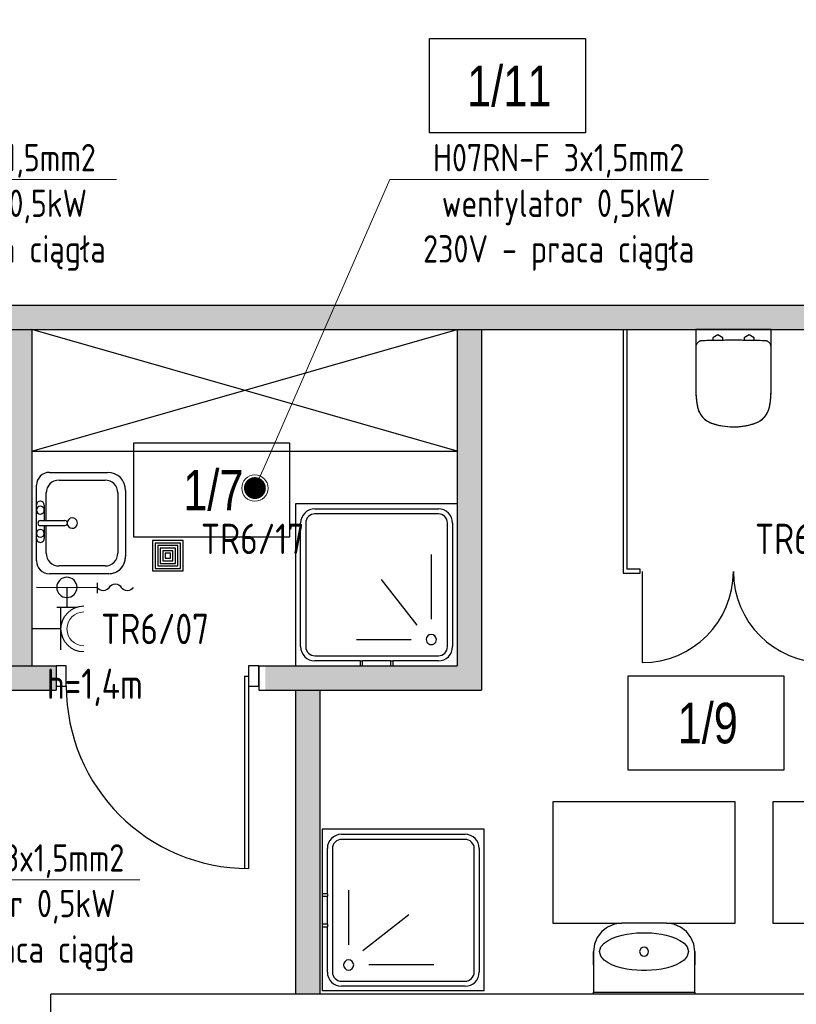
# Model space of a CAD drawing. Header units: millimetres. Extents: x -2994 to 13921, y -9859 to 2415.
# Tile 35 of 47: x 9246 to 9630, y -1198 to -712. Entities that reach past the tile are written whole.
import ezdxf
from ezdxf import colors
from ezdxf.entities.mleader import LeaderData, LeaderLine
from ezdxf.enums import TextEntityAlignment as Align
from ezdxf.lldxf.tags import DXFTag
from ezdxf.math import Vec2, Vec3

# ---------------------------------------------------------------- set-up
doc = ezdxf.new("R2010")
doc.units = ezdxf.units.MM
doc.layers.add('_HVAC', color=1, linetype='Continuous')
doc.layers.add('A-DOOR', color=7, linetype='Continuous', lineweight=9, true_color=0x5e5e5e)
doc.layers.add('P-SANR-FIXT', color=7, linetype='Continuous', lineweight=9, true_color=0x5e5e5e)
for name, color, linetype, true_color in [('A_bloki', 7, 'Continuous', 0x5e5e5e), ('A_kreskowanie', 7, 'Continuous', 0x5e5e5e), ('A_opis_pom', 7, 'Continuous', 0x5e5e5e), ('A_podciąg', 7, '300118_49_XR_0034$0$300118_49_XR_0033$0$( Dashed )', 0x5e5e5e), ('A_sc_istn', 253, 'Continuous', 0x828282), ('A_sc_proj', 7, 'Continuous', 0x5e5e5e), ('A_stolarka', 7, 'Continuous', 0x5e5e5e)]:
    doc.layers.add(name, color=color, linetype=linetype, true_color=true_color)
for name, color, linetype, lineweight in [('IE_OPISY_ogólne', 7, 'Continuous', 30), ('IE_SIŁA_gniazda 230V', 1, 'Continuous', 30), ('IE_SIŁA_numery_obwodów', 7, 'Continuous', 20), ('IE_SIŁA_Wypusty', 230, 'Continuous', 35)]:
    doc.layers.add(name, color=color, linetype=linetype, lineweight=lineweight)
doc.styles.add('el', font='isocpeur.ttf', dxfattribs={"width": 0.8})
doc.styles.add('Strzałki', font='ic-isocp.shx', dxfattribs={"width": 0.8})
tags = doc.linetypes.add('300118_49_XR_0034$0$300118_49_XR_0033$0$( Dashed )', pattern=[0.75, 0.5, -0.25]).pattern_tags.tags
tags[6:7] = [DXFTag(74, 4), DXFTag(75, 0), DXFTag(340, '0'), DXFTag(46, 1.0), DXFTag(50, 0.0), DXFTag(44, 0.0), DXFTag(45, 0.0)]
tags[4:5] = [DXFTag(74, 4), DXFTag(75, 0), DXFTag(340, '0'), DXFTag(46, 1.0), DXFTag(50, 0.0), DXFTag(44, 0.0), DXFTag(45, 0.0)]

# ---------------------------------------------------------------- blocks, each defined once
blk = doc.blocks.new('jndf')
at = {"layer": 'A_stolarka', "ltscale": 2}
for p, q in [((6685.7, -1555593.7), (6685.7, -1556543.7)), ((6685.7, -1555593.7), (6705.7, -1555593.7)), ((6705.7, -1555593.7), (6705.7, -1556543.7))]:
    blk.add_line(p, q, dxfattribs=at)
for points in [[(5755.7, -1555643.7), (5805.7, -1555643.7), (5805.7, -1555543.7), (5755.7, -1555543.7)], [(6705.7, -1555643.7), (6755.7, -1555643.7), (6755.7, -1555543.7), (6705.7, -1555543.7)]]:
    blk.add_lwpolyline(points, close=True, dxfattribs=at)
blk.add_arc((6705.7, -1555643.7), 900, 180, 270, dxfattribs=at)
blk = doc.blocks.new('Brodzik - 80x80-V10-1 PIĘTRO')
at = {"layer": 'A_bloki'}
for p, q in [((-39.82, -40), (-39.82, 40)), ((40, 40), (-39.82, 40)), ((-8.1, 40), (-8.1, 37.5)), ((-6.9, 37.5), (-6.9, 40)), ((6.9, 40), (6.9, 37.5)), ((8.1, 37.5), (8.1, 40)), ((40, -40), (40, 40)), ((-30.5, 37.5), (-8.08, 37.5)), ((30.5, 35), (-30.5, 35)), ((-8.1, 37.5), (-8.08, 37.5)), ((-6.9, 37.5), (-8.1, 37.5)), ((-6.92, 37.5), (-6.9, 37.5)), ((-6.92, 37.5), (6.92, 37.5)), ((6.9, 37.5), (6.92, 37.5)), ((8.1, 37.5), (6.9, 37.5)), ((8.08, 37.5), (8.1, 37.5)), ((8.08, 37.5), (30.5, 37.5)), ((-37.5, -30.5), (-37.5, 30.5)), ((-35, 30.5), (-35, -30.5)), ((35, -30.5), (35, 30.5)), ((37.5, 30.5), (37.5, -30.5)), ((10, 27), (-17, 27)), ((-2.3, -2.7), (-19.93, 19.93)), ((-27, -15), (-27, 17)), ((-30.5, -35), (30.5, -35)), ((30.5, -37.5), (-30.5, -37.5)), ((-39.82, -40), (40, -40))]:
    blk.add_line(p, q, dxfattribs=at)
for centre, radius, start, end in [((-30.5, 30.5), 7, 90, 180), ((-30.5, 30.5), 4.5, 90, 180), ((30.5, 30.5), 7, 0, 90), ((30.5, 30.5), 4.5, 360, 90), ((-27, 27), 2.5, 360, 180), ((-27, 27), 2.5, 180, 360), ((-30.5, -30.5), 7, 180, 270), ((-30.5, -30.5), 4.5, 180, 270), ((30.5, -30.5), 7, 270, 0), ((30.5, -30.5), 4.5, 270, 0)]:
    blk.add_arc(centre, radius, start, end, dxfattribs=at)
blk = doc.blocks.new('zlew_ 1 komora_ gospodarczy_ 01 - 500 x 440mm-1748953-1 PIĘTRO')
at = {"layer": 'A_bloki'}
for p, q in [((-14.54, 25.99), (18.13, 25.99)), ((-14.54, 25.99), (18.13, 25.99)), ((-13.27, 22.18), (16.41, 22.18)), ((-23.43, -11.66), (-23.43, 17.1)), ((-23.43, -11.66), (-23.43, 17.1)), ((-19.62, -6.9), (-19.62, 15.83)), ((22.76, 15.83), (22.76, -6.9)), ((26.57, 17.55), (26.57, -11.66)), ((26.57, 17.55), (26.57, -11.66)), ((0.3, -16.07), (0.3, -4.04)), ((2.84, -16.07), (2.84, -4.04)), ((0.3, -13.25), (-13.27, -13.25)), ((-7.32, -14.2), (0.3, -14.2)), ((16.41, -13.25), (2.84, -13.25)), ((2.84, -14.2), (9.19, -14.2)), ((20.22, -18.01), (-17.08, -18.01)), ((20.22, -18.01), (-17.08, -18.01)), ((9.19, -18.01), (-7.32, -18.01))]:
    blk.add_line(p, q, dxfattribs=at)
for centre, radius, start, end in [((-14.54, 17.1), 8.89, 90, 180), ((-14.54, 17.1), 8.89, 90, 180), ((18.13, 17.55), 8.44, 0, 90), ((18.13, 17.55), 8.44, 360, 90), ((-13.27, 15.83), 6.35, 90, 180), ((16.41, 15.83), 6.35, 360, 90), ((1.57, -0.32), 2.54, 360, 180), ((1.57, -0.32), 2.54, 180, 0), ((1.57, -4.04), 1.27, 360, 180), ((-13.27, -6.9), 6.35, 180, 270), ((16.41, -6.9), 6.35, 270, 0), ((-17.08, -11.66), 6.35, 180, 270), ((-17.08, -11.66), 6.35, 180, 270), ((-7.32, -16.11), 1.91, 90, 270), ((-4.78, -16.11), 1.9, 360, 180), ((6.65, -16.11), 1.9, 0, 180), ((9.19, -16.11), 1.9, 270, 90), ((20.22, -11.66), 6.35, 270, 0), ((20.22, -11.66), 6.35, 270, 0), ((-4.78, -16.11), 1.9, 180, 0), ((1.57, -16.07), 1.27, 180, 0), ((6.65, -16.11), 1.9, 180, 0)]:
    blk.add_arc(centre, radius, start, end, dxfattribs=at)
blk = doc.blocks.new('kran ze złączką 2d - kran ze złączką 2d-1891425-1 PIĘTRO')
at = {"layer": 'A_bloki'}
for p, q in [((0, 2.18), (0, -2.82)), ((29.99, 0.01), (0, 0)), ((14.99, 0), (15, -10)), ((10, -10), (20, -10))]:
    blk.add_line(p, q, dxfattribs=at)
blk.add_circle((14.99, 0), 5, dxfattribs=at)
for centre, start, end in [((-8.87, -1.79), 31.095, 148.905), ((-2.93, 1.79), 211.095, 328.905), ((-14.81, 1.79), 211.095, 328.905)]:
    blk.add_arc(centre, 3.47, start, end, dxfattribs=at)
blk = doc.blocks.new('Wpust podłogowy - DN 100-1891426-1 PIĘTRO')
at = {"layer": 'A_bloki'}
for p, q in [((7.5, 7.5), (-7.5, 7.5)), ((-7.5, 7.5), (-7.5, -7.5)), ((7.5, 7.5), (-7.5, 7.5)), ((-7.5, 7.5), (-7.5, -7.5)), ((6.25, 6.25), (-6.25, 6.25)), ((-6.25, 6.25), (-6.25, -6.25)), ((5, 5), (-5, 5)), ((-5, 5), (-5, -5)), ((5, -5), (5, 5)), ((6.25, -6.25), (6.25, 6.25)), ((7.5, -7.5), (7.5, 7.5)), ((7.5, -7.5), (7.5, 7.5)), ((3.75, 3.75), (-3.75, 3.75)), ((-3.75, 3.75), (-3.75, -3.75)), ((2.5, 2.5), (-2.5, 2.5)), ((-2.5, 2.5), (-2.5, -2.5)), ((1.25, 1.25), (-1.25, 1.25)), ((-1.25, 1.25), (-1.25, -1.25)), ((1.25, -1.25), (1.25, 1.25)), ((2.5, -2.5), (2.5, 2.5)), ((3.75, -3.75), (3.75, 3.75)), ((-3.75, -3.75), (3.75, -3.75)), ((-2.5, -2.5), (2.5, -2.5)), ((-1.25, -1.25), (1.25, -1.25)), ((-7.5, -7.5), (7.5, -7.5)), ((-7.5, -7.5), (7.5, -7.5)), ((-6.25, -6.25), (6.25, -6.25)), ((-5, -5), (5, -5))]:
    blk.add_line(p, q, dxfattribs=at)
blk = doc.blocks.new('Umywalka toaletowa - 35x50 cm-976482-1 PIĘTRO')
at = {"layer": 'A_bloki'}
for p, q in [((11, 35), (-11, 35)), ((-25, 21), (-25, 1)), ((25, 1), (25, 21)), ((-25, 1), (25, 1))]:
    blk.add_line(p, q, dxfattribs=at)
at = {"layer": 'A_bloki', "flags": 128}
for points in [[(-11, 35), (-14.62, 34.52), (-18, 33.12), (-20.9, 30.9), (-23.12, 28), (-24.52, 24.62), (-25, 21)], [(25, 21), (24.52, 24.62), (23.12, 28), (20.9, 30.9), (18, 33.12), (14.62, 34.52), (11, 35)], [(-22, 21), (-21.32, 23.31), (-19.71, 25.14), (-17.72, 26.53), (-15.53, 27.61), (-13.24, 28.45), (-10.9, 29.11), (-8.5, 29.61), (-6.09, 29.97), (-3.66, 30.2), (-1.22, 30.32), (1.22, 30.32), (3.66, 30.2), (6.09, 29.97), (8.51, 29.61), (10.9, 29.11), (13.24, 28.45), (15.53, 27.61), (17.71, 26.54), (19.72, 25.14), (21.31, 23.31), (22, 21)], [(-25, 14.55), (-25, 15.39), (-25, 17.3), (-25, 19.17), (-25, 21)], [(22, 21), (21.31, 18.69), (19.72, 16.86), (17.71, 15.46), (15.53, 14.39), (13.24, 13.55), (10.9, 12.89), (8.51, 12.39), (6.09, 12.03), (3.66, 11.8), (1.22, 11.68), (-1.22, 11.68), (-3.66, 11.8), (-6.09, 12.03), (-8.5, 12.39), (-10.9, 12.89), (-13.24, 13.55), (-15.53, 14.39), (-17.72, 15.47), (-19.71, 16.86), (-21.32, 18.69), (-22, 21)], [(25, 21), (25, 19.17), (25, 17.3), (25, 15.39), (25, 14.55)], [(-25, 0), (-25, 0.72), (-25, 0.88)], [(25, 0.86), (25, 0.72), (25, 0)]]:
    blk.add_lwpolyline(points, dxfattribs=at)
at = {"layer": 'A_bloki'}
for start, end in [(0, 180), (180, 0)]:
    blk.add_arc((0, 21), 2.19, start, end, dxfattribs=at)
for points in [[(-25, 0), (-25, 0.22), (-25, 0.59), (-25, 0.93), (-25, 1), (-25, 1)], [(25, 1), (25, 1), (25, 0.93), (25, 0.59), (25, 0.22), (25, 0)]]:
    blk.add_open_spline(points, degree=3, dxfattribs=at)
at = {"layer": 'A_podciąg'}
for p, q in [((-45, 95), (-45, 35)), ((45, 95), (-45, 95)), ((45, 35), (45, 95)), ((-45, 35), (-11, 35)), ((11, 35), (45, 35))]:
    blk.add_line(p, q, dxfattribs=at)
blk = doc.blocks.new('BS_WC WISZĄCE 2 - PlumbingFixture_GroheLimited_EuroCeramicFloorstandingWC_39329000_METRIC - 39329000-V9-1 PIĘTRO')
at = {"layer": 'A_bloki'}
for p, q in [((-18.54, 30.72), (-18.54, 8.6)), ((18.54, 8.6), (18.54, 30.72)), ((-18.54, 8.6), (-18.54, 0)), ((-10.24, 5.43), (-10.24, 4.1)), ((-5.26, 4.1), (-5.26, 5.36)), ((5.26, 5.36), (5.26, 4.1)), ((10.24, 4.1), (10.24, 5.43)), ((18.54, 0), (18.54, 8.6)), ((-18.54, 0), (18.54, 0)), ((-10.24, 4.1), (-7.75, 2.67)), ((-7.75, 2.67), (-5.26, 4.1)), ((5.26, 4.1), (7.75, 2.67)), ((7.75, 2.67), (10.24, 4.1))]:
    blk.add_line(p, q, dxfattribs=at)
at = {"layer": 'A_bloki', "flags": 128}
for points in [[(-10.72, 46.24), (-11.12, 46.09), (-11.52, 45.93), (-11.91, 45.75), (-12.29, 45.55), (-12.67, 45.34), (-13.03, 45.12), (-13.39, 44.88), (-13.74, 44.62), (-14.07, 44.36), (-14.4, 44.07), (-14.71, 43.78), (-15.01, 43.48), (-15.3, 43.16), (-15.58, 42.83), (-15.84, 42.49), (-16.09, 42.14), (-16.33, 41.78), (-16.55, 41.41), (-16.75, 41.03), (-16.94, 40.65), (-17.12, 40.26), (-17.28, 39.86), (-17.42, 39.45), (-17.55, 39.04), (-17.66, 38.63), (-17.71, 38.38)], [(-5.51, 47.56), (-6.16, 47.45), (-7.45, 47.18), (-8.73, 46.86), (-9.99, 46.48), (-10.72, 46.24)], [(-0.07, 48.03), (-0.93, 48.02), (-2.25, 47.96), (-3.56, 47.84), (-4.86, 47.67), (-5.36, 47.59)], [(10.72, 46.24), (9.47, 46.64), (8.2, 47), (6.92, 47.3), (5.63, 47.55), (4.32, 47.75), (3.02, 47.89), (1.7, 47.99), (0.39, 48.03), (0.06, 48.03)], [(17.71, 38.38), (17.61, 38.8), (17.5, 39.21), (17.36, 39.62), (17.21, 40.03), (17.05, 40.42), (16.87, 40.81), (16.67, 41.19), (16.46, 41.57), (16.23, 41.93), (15.99, 42.29), (15.74, 42.63), (15.47, 42.97), (15.19, 43.29), (14.89, 43.6), (14.58, 43.91), (14.27, 44.19), (13.94, 44.47), (13.59, 44.73), (13.24, 44.98), (12.88, 45.21), (12.51, 45.43), (12.14, 45.63), (11.75, 45.82), (11.36, 46), (10.96, 46.15), (10.72, 46.24)], [(-18.34, 34.48), (-18.38, 34.14), (-18.49, 32.72), (-18.54, 31.29), (-18.54, 30.72)], [(-17.71, 38.38), (-17.99, 36.98), (-18.21, 35.57), (-18.31, 34.71)], [(18.32, 34.67), (18.29, 35.01), (18.09, 36.42), (17.83, 37.83), (17.71, 38.38)], [(18.54, 30.72), (18.52, 32.15), (18.43, 33.58), (18.34, 34.44)]]:
    blk.add_lwpolyline(points, dxfattribs=at)
at = {"layer": 'A_bloki'}
for centre, radius, start, end in [((-7.22, 36.08), 10.74, 109.0058, 167.6399), ((0, 15.11), 32.92, 70.9942, 109.0058), ((7.22, 36.08), 10.74, 12.3601, 70.9942), ((17.25, 30.72), 35.79, 167.6399, 180), ((-17.25, 30.72), 35.79, 360, 12.3601), ((-15.44, 8.6), 3.1, 180, 214.986), ((15.44, 8.6), 3.1, 325.014, 360)]:
    blk.add_arc(centre, radius, start, end, dxfattribs=at)
for points, knots in [([(-17.98, 6.82), (-17.87, 6.66), (-17.62, 6.36), (-17.24, 6.08), (-16.96, 5.92), (-16.79, 5.84), (-16.66, 5.79), (-16.53, 5.74), (-16.4, 5.69), (-16.27, 5.66), (-16.13, 5.63), (-15.99, 5.6), (-15.8, 5.58), (-15.66, 5.56), (-15.56, 5.56)], [-1, -1, -1, -1, -0.8, -0.6, -0.5, -0.45, -0.4, -0.35, -0.3, -0.25, -0.2, -0.15, -0.1, 0, 0, 0, 0]), ([(15.56, 5.56), (15.7, 5.57), (15.89, 5.58), (16.1, 5.62), (16.23, 5.65), (16.4, 5.69), (16.57, 5.75), (16.7, 5.8), (16.89, 5.88), (17.2, 6.05), (17.62, 6.36), (17.87, 6.66), (17.98, 6.82)], [-1, -1, -1, -1, -0.85, -0.8125, -0.775, -0.7, -0.625, -0.5875, -0.55, -0.4, -0.2, 0, 0, 0, 0])]:
    blk.add_open_spline(points, degree=3, knots=knots, dxfattribs=at)
blk.add_open_spline([(-15.56, 5.56), (-14.52, 5.52), (-12.45, 5.46), (-9.34, 5.4), (-6.23, 5.35), (-3.12, 5.33), (0, 5.33), (3.11, 5.33), (6.23, 5.35), (9.34, 5.4), (12.45, 5.46), (14.52, 5.52), (15.56, 5.56)], degree=3, dxfattribs=at)
blk = doc.blocks.new('Drzwi-dwuskrzydłowe-panelowe - D 80x200 OŚCIEŻNICA-1 DRZWI-5-976485-1 PIĘTRO')
at = {"layer": 'A_bloki'}
for p, q in [((-45, 0), (-45, -45)), ((45, 0), (45, -45))]:
    blk.add_line(p, q, dxfattribs=at)
for centre, start, end in [((-45, 0), 270, 0), ((45, 0), 180, 270)]:
    blk.add_arc(centre, 45, start, end, dxfattribs=at)
blk = doc.blocks.new('A$C00EF74C4')
at = {"layer": '_HVAC', "color": 7, "lineweight": 9, "ltscale": 2}
blk.add_circle((-5834.6, -382.5), 65, dxfattribs=at)
blk = doc.blocks.new('E_ gniazdo_1x230V_IP44')
at = {"layer": 'IE_SIŁA_gniazda 230V'}
for p, q in [((14.37, 10.33), (14.37, -10.33)), ((14.37, 10.33), (14.37, -10.33)), ((14.37, 0), (0, 0)), ((14.37, 0), (0, 0))]:
    blk.add_line(p, q, dxfattribs=at)
blk.add_arc((25.72, 0), 11.35, 90, 270, dxfattribs=at)
blk.add_arc((25.72, 0), 11.35, 90, 270, dxfattribs=at)
at = {"layer": 'IE_SIŁA_gniazda 230V', "lineweight": 18}
blk.add_arc((25.72, 0), 8.36, 90, 270, dxfattribs=at)
at = {"layer": 'IE_SIŁA_numery_obwodów', "style": 'el', "width": 0.8}
blk.add_attdef('OBWÓD', text='', height=15, dxfattribs=at).set_placement((35, 0), align=Align.MIDDLE_LEFT)
blk = doc.blocks.new('_DOT')
at = {"color": 0, "linetype": 'ByBlock', "lineweight": -2}
blk.add_line((-0.5, 0), (-1, 0), dxfattribs=at)
at = {"color": 0, "linetype": 'ByBlock', "const_width": 0.5}
blk.add_lwpolyline([(-0.25, 0, 1), (0.25, 0, 1)], format="xyb", close=True, dxfattribs=at)

msp = doc.modelspace()

# ---------------------------------------------------------------- hatches: boundary and pattern name
at = {"layer": 'A_kreskowanie', "ltscale": 2}
h = msp.add_hatch(color=256, dxfattribs=at)
h.dxf.hatch_style = 1
h.paths.add_polyline_path([(8979.623, -865.1), (8967.623, -865.1), (8967.623, -1001.1), (8979.623, -1001.1)])
h.paths.add_polyline_path([(9123.82, -1033.1), (9123.82, -1031.1), (8979.623, -1031.1), (8979.623, -1043.1), (9123.82, -1043.1)])
h.paths.add_polyline_path([(9111.82, -1043.1), (9099.82, -1043.1), (9099.82, -1053.1), (9111.82, -1053.1)])
h.paths.add_polyline_path([(9264.499, -1031.1), (9223.82, -1031.1), (9223.82, -1043.1), (9264.499, -1043.1)])
h.paths.add_polyline_path([(9252.499, -865.1), (9240.499, -865.1), (9240.499, -873.1), (9240.499, -930.1), (9240.499, -1031.1), (9252.499, -1031.1)])
h.paths.add_polyline_path([(9474.536, -865.1), (9462.536, -865.1), (9462.536, -1031.1), (9382.711, -1031.1), (9367.82, -1031.1), (9367.82, -1043.1), (9474.536, -1043.1)])
h.paths.add_polyline_path([(9394.711, -1043.1), (9382.711, -1043.1), (9382.711, -1193.1), (9394.711, -1193.1)])
h.paths.add_polyline_path([(9111.82, -1153.546), (9099.82, -1153.546), (9099.82, -1193.1), (9111.82, -1193.1)])
h.paths.add_polyline_path([(8979.623, -1013.1), (8967.623, -1013.1), (8967.623, -1193.1), (8979.623, -1193.1)])
h.paths.add_polyline_path([(8841.258, -1193.1), (8759.854, -1193.1), (8759.854, -1203.1), (8764.854, -1203.1), (8764.854, -1213.1, 0.0278424), (8765.412, -1223.1), (8841.258, -1223.1)])
h.paths.add_polyline_path([(8764.854, -1213.1), (8759.854, -1213.1), (8759.854, -1223.1), (8765.412, -1223.1, -0.0278424)], flags=17)
h.paths.add_polyline_path([(8764.854, -1203.1), (8759.854, -1203.1), (8759.854, -1213.1), (8764.854, -1213.1)], flags=17)
h.paths.add_polyline_path([(8747.82, -1505.1), (8707.82, -1505.1), (8707.82, -1605.1), (8747.82, -1605.1)])
h.paths.add_polyline_path([(8758.413, -1605.1), (8747.82, -1605.1), (8747.82, -1617.1), (8758.413, -1617.1)])
h.paths.add_polyline_path([(8767.32, -1605.1), (8758.413, -1605.1), (8758.413, -1617.1), (8767.32, -1617.1)])
h.paths.add_polyline_path([(9056.82, -1605.1), (8907.32, -1605.1), (8907.32, -1617.1), (9056.82, -1617.1)])
h.paths.add_polyline_path([(9068.82, -1595.1), (9056.82, -1595.1), (9056.82, -1803.1), (9068.82, -1803.1)])
h.paths.add_polyline_path([(9370.82, -1363.1), (9358.82, -1363.1), (9068.82, -1363.1), (9068.82, -1375.1), (9358.82, -1375.1), (9358.82, -1803.1), (9370.82, -1803.1)])
h.paths.add_polyline_path([(10247.82, -853.1), (9367.82, -853.1), (9367.82, -865.1), (10247.82, -865.1)])
h.paths.add_polyline_path([(9846.351, -865.1), (9834.351, -865.1), (9834.351, -1193.1), (9846.351, -1193.1)])
h.paths.add_polyline_path([(10057.82, -865.1), (10045.82, -865.1), (10045.82, -1193.1), (10057.82, -1193.1)])
h.paths.add_polyline_path([(8538.82, -633.1), (8526.82, -633.1), (8526.82, -1053.1), (8538.82, -1053.1)])
h = msp.add_hatch(color=256, dxfattribs=at)
h.dxf.hatch_style = 1
h.paths.add_polyline_path([(9163.82, -853.1), (8747.82, -853.1), (8747.82, -865.1), (9056.82, -865.1), (9163.82, -865.1)])
h.paths.add_polyline_path([(9175.82, -853.1), (9163.82, -853.1), (9163.82, -865.1), (9175.82, -865.1)])
h.paths.add_polyline_path([(9355.82, -853.1), (9175.82, -853.1), (9175.82, -865.1), (9218.82, -865.1), (9240.499, -865.1), (9355.82, -865.1)])
h.paths.add_polyline_path([(9367.82, -853.1), (9355.82, -853.1), (9355.82, -865.1), (9367.82, -865.1)])
h.paths.add_polyline_path([(8979.623, -1001.1), (8967.623, -1001.1), (8967.623, -1013.1), (8979.623, -1013.1)])

# ---------------------------------------------------------------- linework, layer by layer
at = {"layer": 'A_bloki', "linetype": 'Continuous'}
for p, q in [((9252.499, -925.1), (9462.536, -865.1)), ((9462.536, -925.1), (9252.499, -865.1))]:
    msp.add_line(p, q, dxfattribs=at)
msp.add_lwpolyline([(9252.499, -925.1), (9462.536, -925.1)], dxfattribs=at)
at = {"layer": 'A_opis_pom', "ltscale": 2}
for points in [[(9448.908, -721.554), (9525.8, -721.554), (9525.8, -768.096), (9448.908, -768.096)], [(9302.805, -920.971), (9379.698, -920.971), (9379.698, -967.513), (9302.805, -967.513)], [(9546.901, -1035.946), (9623.793, -1035.946), (9623.793, -1082.488), (9546.901, -1082.488)]]:
    msp.add_lwpolyline(points, close=True, dxfattribs=at)
at = {"layer": 'A_sc_istn'}
msp.add_lwpolyline([(9719.898, -1193.1), (9261.82, -1193.1)], dxfattribs=at)
at = {"layer": 'A_sc_proj', "ltscale": 2}
for p, q in [((9252.499, -865.1), (9252.499, -1031.1)), ((9462.536, -865.1), (9462.536, -1031.1)), ((9474.536, -865.1), (9474.536, -1043.1)), ((9474.536, -865.1), (9474.536, -1043.1)), ((9223.82, -1031.1), (9264.499, -1031.1)), ((9364.499, -1031.1), (9462.536, -1031.1)), ((9223.82, -1043.1), (9264.499, -1043.1)), ((9364.499, -1043.1), (9474.536, -1043.1)), ((9382.711, -1043.1), (9382.711, -1193.1)), ((9394.711, -1043.1), (9394.711, -1193.1)), ((9394.711, -1043.1), (9394.711, -1193.1))]:
    msp.add_line(p, q, dxfattribs=at)
at = {"layer": 'A_sc_proj', "ltscale": 16}
for p, q in [((9264.499, -1031.1), (9264.499, -1043.1)), ((9364.499, -1031.1), (9364.499, -1043.1)), ((9261.82, -1223.1), (9261.82, -1193.1))]:
    msp.add_line(p, q, dxfattribs=at)
at = {"layer": 'A_sc_proj', "ltscale": 2}
for points in [[(8747.82, -853.1), (10247.82, -853.1)], [(8747.82, -865.1), (10247.82, -865.1)]]:
    msp.add_lwpolyline(points, dxfattribs=at)
at = {"layer": 'A_sc_proj'}
msp.add_lwpolyline([(9544.398, -865.1), (9544.398, -985.283), (9552.86, -985.283), (9552.86, -983.283), (9546.398, -983.283), (9546.398, -865.1)], dxfattribs=at)

# ---------------------------------------------------------------- block references
at = {"layer": 'A-DOOR'}
msp.add_blockref('Drzwi-dwuskrzydłowe-panelowe - D 80x200 OŚCIEŻNICA-1 DRZWI-5-976485-1 PIĘTRO', (9598.86, -984.444), dxfattribs=at)
at = {"layer": 'A_bloki'}
for name, p, rotation in [('BS_WC WISZĄCE 2 - PlumbingFixture_GroheLimited_EuroCeramicFloorstandingWC_39329000_METRIC - 39329000-V9-1 PIĘTRO', (9598.898, -865.1), 180), ('Brodzik - 80x80-V10-1 PIĘTRO', (9435.891, -1151.702), 90)]:
    msp.add_blockref(name, p, dxfattribs=dict(at, rotation=rotation))
at = {"layer": 'A_bloki', "linetype": 'Continuous'}
for name, p, rotation in [('zlew_ 1 komora_ gospodarczy_ 01 - 500 x 440mm-1748953-1 PIĘTRO', (9272.812, -959.033), 270.0000000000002), ('Brodzik - 80x80-V10-1 PIĘTRO', (9422.711, -991.1), 180), ('Wpust podłogowy - DN 100-1891426-1 PIĘTRO', (9319.645, -976.762), 89.99999999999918)]:
    msp.add_blockref(name, p, dxfattribs=dict(at, rotation=rotation))
at = {"layer": 'A_bloki', "linetype": 'Continuous', "xscale": -1}
msp.add_blockref('kran ze złączką 2d - kran ze złączką 2d-1891425-1 PIĘTRO', (9284.797, -992.332), dxfattribs=at)
at = {"layer": 'A_stolarka', "xscale": 0.1, "yscale": 0.1, "zscale": 0.1}
msp.add_blockref('jndf', (8688.925, 154523.275), dxfattribs=at)
at = {"layer": 'IE_SIŁA_gniazda 230V'}
ref = msp.add_blockref('E_ gniazdo_1x230V_IP44', (9252.499, -1012.858), dxfattribs=dict(at, xscale=-1, rotation=180))
ref.add_attrib('OBWÓD', 'TR6/07', dxfattribs={"layer": 'IE_SIŁA_numery_obwodów', "height": 15, "style": 'el', "width": 0.8}).set_placement((9286.692, -1012.858), align=Align.MIDDLE_LEFT)
at = {"layer": 'P-SANR-FIXT'}
for p in [(9554.774, -1193.1), (9663.274, -1193.1)]:
    msp.add_blockref('Umywalka toaletowa - 35x50 cm-976482-1 PIĘTRO', p, dxfattribs=at)

# ---------------------------------------------------------------- texts
at = {"layer": 'IE_OPISY_ogólne', "lineweight": 25, "style": 'el', "width": 0.8}
msp.add_text('h=1,4m', height=15, dxfattribs=at).set_placement((9259.873, -1047.432, 0))
at = {"layer": 'IE_SIŁA_numery_obwodów', "color": 7, "lineweight": 25, "style": 'el', "width": 0.8}
msp.add_text('TR6/18', height=15, dxfattribs=at).set_placement((9635.371, -968.396, 0), align=Align.MIDDLE)

# ---------------------------------------------------------------- leaders
at = {"layer": 'IE_SIŁA_Wypusty'}
ml = msp.add_multileader_mtext('Standard', dxfattribs=at)
ml.set_content('H07RN-F 3x1,5mm2\\Pwentylator 0,5kW 230V - praca ciągła', color=256, style='el')
ml.set_leader_properties(lineweight=13)
ml.set_arrow_properties(name='DOT')
ml.build(insert=Vec2(0, 0))
ml.multileader.update_dxf_attribs({"text_left_attachment_type": 6, "text_right_attachment_type": 6, "dogleg_length": 10, "arrow_head_size": 10.8, "scale": 0.9})
ctx = ml.context
ctx.base_point, ctx.scale, ctx.char_height, ctx.arrow_head_size, ctx.landing_gap_size, ctx.plane_origin = Vec3(9144.733, -791.079), 0.9, 13.5, 10.8, 0.9, Vec3(7853.531, -939.342)
ctx.left_attachment, ctx.right_attachment, ctx.text_align_type = 6, 6, 1
notes = []
notes.append((ctx, [(1, (1, 1, 0), (9138.662, -791.079), (1, 0), 6.071, [(0, [(9072.074, -943.346)], 0, [])])]))
ctx.mtext.insert, ctx.mtext.rotation, ctx.mtext.width, ctx.mtext.defined_height, ctx.mtext.alignment, ctx.mtext.flow_direction = Vec3(9222.043, -773.529), 6.2831853, 163.57902, 7.161, 2, 5
ml = msp.add_multileader_mtext('Standard', dxfattribs=at)
ml.set_content('H07RN-F 3x1,5mm2\\Pwentylator 0,5kW 230V - praca ciągła', color=256, style='el')
ml.set_leader_properties(lineweight=13)
ml.set_arrow_properties(name='DOT')
ml.build(insert=Vec2(0, 0))
ml.multileader.update_dxf_attribs({"text_left_attachment_type": 6, "text_right_attachment_type": 6, "dogleg_length": 10, "arrow_head_size": 10.8, "scale": 0.9})
ctx = ml.context
ctx.base_point, ctx.scale, ctx.char_height, ctx.arrow_head_size, ctx.landing_gap_size, ctx.plane_origin = Vec3(9158.804, -1136.656), 0.9, 13.5, 10.8, 0.9, Vec3(7811.629, -1088.324)
ctx.left_attachment, ctx.right_attachment, ctx.text_align_type = 6, 6, 1
notes.append((ctx, [(1, (1, 1, 0), (9152.733, -1136.656), (1, 0), 6.071, [(0, [(9030.172, -1092.329)], 0, [])])]))
ctx.mtext.insert, ctx.mtext.rotation, ctx.mtext.width, ctx.mtext.defined_height, ctx.mtext.alignment, ctx.mtext.flow_direction = Vec3(9236.114, -1119.106), 6.2831853, 160.73543, 7.161, 2, 5
for ctx, leaders in notes:
    for number, flags, end, landing, length, lines in leaders:
        leader = LeaderData()
        leader.index, (leader.has_last_leader_line, leader.has_dogleg_vector, leader.attachment_direction) = number, flags
        leader.last_leader_point, leader.dogleg_vector, leader.dogleg_length = Vec3(end), Vec3(landing), length
        for number, points, colour, breaks in lines:
            line = LeaderLine()
            line.index, line.vertices, line.color, line.breaks = number, Vec3.list(points), colors.encode_raw_color(colour), breaks
            leader.lines.append(line)
        ctx.leaders.append(leader)

# ---------------------------------------------------------------- next in the draw order: texts
at = {"layer": 'A_opis_pom', "char_height": 20, "attachment_point": 5, "style": 'Strzałki', "bg_fill": 3, "box_fill_scale": 1.2, "bg_fill_color": 256, "bg_fill_transparency": 10554628}
for s, insert in [('1/11', (9488.206, -745.071)), ('1/7', (9342.104, -944.487)), ('1/9', (9586.199, -1059.462))]:
    msp.add_mtext(s, dxfattribs=dict(at, insert=insert))

# ---------------------------------------------------------------- next in the draw order: block references
at = {"linetype": '300118_49_XR_0034$0$300118_49_XR_0033$0$( Dashed )', "xscale": 0.1, "yscale": 0.1, "zscale": 0.1}
msp.add_blockref('A$C00EF74C4', (9946.086, -905.1), dxfattribs=at)

# ---------------------------------------------------------------- next in the draw order: texts
at = {"layer": 'IE_SIŁA_numery_obwodów', "color": 7, "lineweight": 25, "style": 'el', "width": 0.8}
msp.add_text('TR6/17', height=15, dxfattribs=at).set_placement((9361.518, -968.396, 0), align=Align.MIDDLE)

# ---------------------------------------------------------------- next in the draw order: leaders
at = {"layer": 'IE_SIŁA_Wypusty'}
ml = msp.add_multileader_mtext('Standard', dxfattribs=at)
ml.set_content('H07RN-F 3x1,5mm2\\Pwentylator 0,5kW 230V - praca ciągła', color=256, style='el')
ml.set_leader_properties(lineweight=13)
ml.set_arrow_properties(name='DOT')
ml.build(insert=Vec2(0, 0))
ml.multileader.update_dxf_attribs({"text_left_attachment_type": 6, "text_right_attachment_type": 6, "dogleg_length": 10, "arrow_head_size": 10.8, "scale": 0.9})
ctx = ml.context
ctx.base_point, ctx.scale, ctx.char_height, ctx.arrow_head_size, ctx.landing_gap_size, ctx.plane_origin = Vec3(9435.289, -791.079), 0.9, 13.5, 10.8, 0.9, Vec3(8144.088, -939.342)
ctx.left_attachment, ctx.right_attachment, ctx.text_align_type = 6, 6, 1
notes = []
notes.append((ctx, [(1, (1, 1, 0), (9429.218, -791.079), (1, 0), 6.071, [(0, [(9362.631, -943.346)], 0, [])])]))
ctx.mtext.insert, ctx.mtext.rotation, ctx.mtext.width, ctx.mtext.defined_height, ctx.mtext.alignment, ctx.mtext.flow_direction = Vec3(9512.599, -773.529), 6.2831853, 165.34663, 7.161, 2, 5
for ctx, leaders in notes:
    for number, flags, end, landing, length, lines in leaders:
        leader = LeaderData()
        leader.index, (leader.has_last_leader_line, leader.has_dogleg_vector, leader.attachment_direction) = number, flags
        leader.last_leader_point, leader.dogleg_vector, leader.dogleg_length = Vec3(end), Vec3(landing), length
        for number, points, colour, breaks in lines:
            line = LeaderLine()
            line.index, line.vertices, line.color, line.breaks = number, Vec3.list(points), colors.encode_raw_color(colour), breaks
            leader.lines.append(line)
        ctx.leaders.append(leader)

doc.saveas('drawing.dxf')
